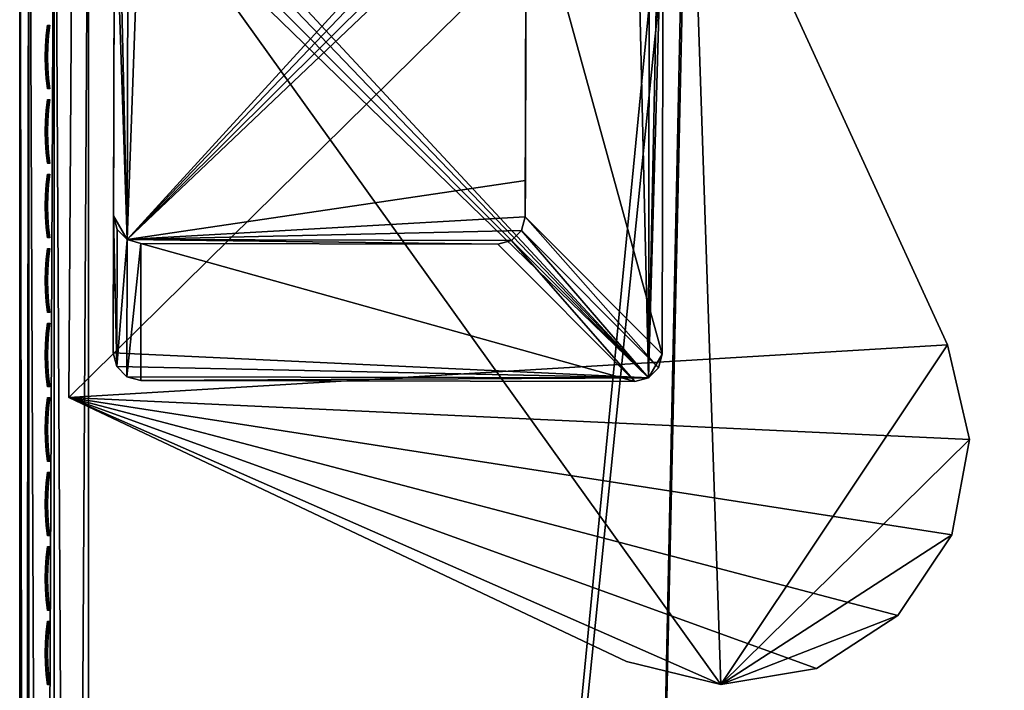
# Model space of a CAD drawing. Header units: inches. Extents: x 0 to 44.3, y -37.9 to 0.3.
# Tile 172 of 256: x 0 to 3.6, y -4.4 to -1.9. Entities that reach past the tile are written whole.
import ezdxf

# ---------------------------------------------------------------- set-up
doc = ezdxf.new("R2010")
doc.units = ezdxf.units.IN
doc.header["$LTSCALE"] = 0.03937
doc.header["$MEASUREMENT"] = 0
for name, color, linetype in [('A-FURN-3-ST', 151, 'Continuous'), ('A-FURN-3-ST-LG', 252, 'Continuous'), ('A-FURN-3-ST-LGHW', 32, 'Continuous'), ('A-FURN-3-STITCH', 15, 'Continuous')]:
    doc.layers.add(name, color=color, linetype=linetype)

msp = doc.modelspace()

# ---------------------------------------------------------------- meshes
at = {"layer": 'A-FURN-3-ST'}
mesh = msp.add_polyface(dxfattribs=at)
corners = [(1.9748, -22.313, 18), (4.6004, -0.9864, 18), (2.4271, -0.8622, 18), (0.2508, -0.8149, 18), (0.2508, -22.2652, 18), (4.6212, -0.7024, 17.9625), (2.4378, -0.5777, 17.9625), (0.251, -0.6004, 17.9788), (0.0482, -0.6206, 17.8773), (0.013, -0.6341, 17.8092), (0.0343, -0.8149, 17.875), (0.0008, -0.8149, 17.75), (0.0008, -0.6491, 17.7337), (0.0008, -0.4897, 17.6853), (0.0741, -0.6146, 17.9071), (0.1258, -0.8149, 17.9665), (0.1959, -0.6016, 17.9728), (0.0008, -22.2652, 17.75), (0.0343, -22.2652, 17.875), (0.1258, -22.2652, 17.9665), (0.2508, -0.2149, 5), (0.2508, -22.8652, 5), (0.1258, -0.2149, 5.0335), (0.1258, -22.8652, 5.0335), (0.0343, -0.2149, 5.125), (0.0343, -22.8652, 5.125), (0.0008, -0.2149, 5.25), (0.0008, -22.8652, 5.25), (4.6432, -0.3879, 5), (1.9486, -22.9124, 5), (2.4485, -0.2626, 5), (0.0008, 0.0351, 5.5), (0.0008, -23.1152, 5.5), (0.0008, 0.0351, 16.9), (0.0008, -23.1152, 16.9), (0.0008, -0.3428, 17.6066)]
mesh.append_faces([[corners[k] for k in face] for face in [(0, 1, 2), (3, 4, 2), (2, 4, 0), (2, 5, 6), (2, 6, 7), (7, 3, 2), (8, 9, 10), (10, 9, 11), (11, 9, 12), (12, 9, 13), (8, 10, 14), (14, 10, 15), (14, 15, 16), (16, 15, 3), (16, 3, 7), (11, 17, 10), (10, 17, 18), (10, 18, 15), (15, 18, 19), (15, 19, 3), (3, 19, 4), (20, 21, 22), (22, 21, 23), (22, 23, 24), (24, 23, 25), (24, 25, 26), (26, 25, 27), (28, 29, 30), (30, 29, 21), (30, 21, 20), (31, 32, 33), (33, 32, 34), (33, 34, 17), (31, 26, 27), (31, 27, 32), (17, 11, 33), (35, 11, 13), (13, 11, 12)]])
mesh = msp.add_polyface(dxfattribs=at)
corners = [(12.1316, -24.1401, 18), (23.5799, -5.5046, 18), (21.5544, -4.7072, 18), (10.4768, -23.6547, 18), (19.5019, -3.9819, 18), (8.8026, -23.2407, 18), (17.4252, -3.3295, 18), (15.3267, -2.7509, 18), (7.1121, -22.899, 18), (13.209, -2.2468, 18), (5.4086, -22.6302, 18), (11.0749, -1.8178, 18), (8.927, -1.4644, 18), (3.6951, -22.4347, 18), (6.7679, -1.1872, 18), (1.9748, -22.313, 18), (4.6004, -0.9864, 18), (19.5919, -3.7118, 17.9625), (17.5055, -3.0564, 17.9625), (19.7478, -3.244, 17.6778), (19.803, -3.0781, 17.45), (17.694, -2.4156, 17.45), (17.6447, -2.5833, 17.6778), (19.6758, -3.4601, 17.8526), (17.5804, -2.8019, 17.8526), (23.8095, -4.9503, 5), (11.9512, -24.7124, 5), (21.764, -4.1451, 5), (10.3215, -24.2342, 5), (19.6914, -3.4126, 5), (8.6727, -23.8265, 5), (17.5942, -2.7538, 5), (15.4751, -2.1696, 5), (7.0079, -23.4899, 5), (13.3366, -1.6605, 5), (5.3303, -23.225, 5), (11.1815, -1.2273, 5), (9.0124, -0.8705, 5), (3.6428, -23.0324, 5), (6.832, -0.5906, 5), (1.9486, -22.9124, 5), (4.6432, -0.3879, 5), (19.7519, -3.2311, 5.0381), (17.6483, -2.5703, 5.0381), (17.6941, -2.4147, 5.1464), (19.8032, -3.0772, 5.1464)]
mesh.append_faces([[corners[k] for k in face] for face in [(0, 1, 2), (0, 2, 3), (3, 2, 4), (3, 4, 5), (5, 4, 6), (5, 6, 7), (5, 7, 8), (8, 7, 9), (8, 9, 10), (10, 9, 11), (10, 11, 12), (10, 12, 13), (13, 12, 14), (13, 14, 15), (15, 14, 16), (4, 17, 6), (6, 17, 18), (6, 18, 7), (19, 20, 21, 22), (23, 19, 22, 24), (17, 23, 24, 18), (25, 26, 27), (27, 28, 29), (29, 28, 30), (29, 30, 31), (31, 30, 32), (32, 30, 33), (32, 33, 34), (34, 33, 35), (34, 35, 36), (36, 35, 37), (37, 35, 38), (37, 38, 39), (39, 38, 40), (39, 40, 41), (29, 31, 42), (42, 31, 43), (42, 43, 44, 45)]])
at = {"layer": 'A-FURN-3-ST-LG'}
mesh = msp.add_polyface(dxfattribs=at)
corners = [(2.2905, -3.2185, 4.7965), (0.4413, -3.2279, 4.7965), (2.2406, -3.2317, 4.7965), (0.3914, -3.2144, 4.7965), (0.3549, -3.1775, 4.7965), (0.3416, -3.1272, 4.7965), (0.3454, -1.329, 4.7965), (0.3588, -1.2791, 4.7965), (0.3955, -1.2426, 4.7965), (0.4455, -1.2293, 4.7965), (2.2438, -1.2331, 4.7965), (2.294, -1.2465, 4.7965), (2.3306, -1.2832, 4.7965), (2.344, -1.3332, 4.7965), (2.3402, -3.1326, 4.7965), (2.3269, -3.1823, 4.7965), (0.3955, -1.2426, 0.0002), (0.4455, -1.2293, 0.0002), (0.3588, -1.2791, 0.0002), (0.3454, -1.329, 0.0002), (1.7441, -1.2321, 0.0002), (1.7943, -1.2455, 0.0002), (1.831, -1.2822, 0.0002), (1.8444, -1.3321, 0.0002), (0.4423, -2.7282, 0.0002), (0.3924, -2.7147, 0.0002), (0.3559, -2.6778, 0.0002), (0.3426, -2.6275, 0.0002), (1.7421, -2.731, 0.0002), (1.7918, -2.7178, 0.0002), (1.8282, -2.6816, 0.0002), (1.8416, -2.6318, 0.0002), (1.8419, -2.4993, 0.0002)]
mesh.append_faces([[corners[k] for k in face] for face in [(16, 9, 17), (16, 8, 9), (6, 18, 19), (6, 7, 18), (10, 17, 9), (10, 20, 17), (11, 20, 10), (11, 21, 20), (12, 21, 11), (12, 22, 21), (13, 22, 12), (13, 23, 22), (3, 24, 1), (3, 25, 24), (4, 25, 3), (4, 26, 25), (27, 4, 5), (27, 26, 4), (5, 19, 27), (5, 6, 19), (2, 24, 28), (2, 1, 24), (29, 2, 28), (29, 0, 2), (30, 0, 29), (30, 15, 0), (31, 15, 30), (31, 14, 15), (23, 14, 31), (23, 13, 14)]])
mesh.append_faces([[corners[k] for k in face] for face in [(0, 1, 2), (18, 8, 16), (25, 28, 24), (25, 22, 23)]], dxfattribs={"vtx0": -1})
mesh.append_faces([[corners[k] for k in face] for face in [(25, 32, 31)]], dxfattribs={"vtx0": -1, "vtx1": -1})
mesh.append_faces([[corners[k] for k in face] for face in [(0, 3, 1), (0, 4, 3), (0, 5, 4), (0, 6, 5), (0, 7, 6), (0, 8, 7), (0, 9, 8), (0, 10, 9), (0, 11, 10), (0, 12, 11), (0, 13, 12), (0, 14, 13), (25, 29, 28), (25, 30, 29), (25, 21, 22), (25, 20, 21), (25, 17, 20), (25, 16, 17), (25, 18, 16), (25, 19, 18), (25, 27, 19)]], dxfattribs={"vtx0": -1, "vtx2": -1})
mesh.append_faces([[corners[k] for k in face] for face in [(23, 31, 32), (25, 23, 32)]], dxfattribs={"vtx1": -1, "vtx2": -1})
mesh.append_faces([[corners[k] for k in face] for face in [(0, 15, 14), (18, 7, 8), (25, 31, 30), (25, 26, 27)]], dxfattribs={"vtx2": -1})
at = {"layer": 'A-FURN-3-ST-LGHW'}
mesh = msp.add_polyface(dxfattribs=at)
corners = [(0.1802, -3.2896, 5.0002), (2.5531, -4.3361, 5.0002), (2.2096, -4.2523, 5.0002), (2.9018, -4.277, 5.0002), (3.1985, -4.0847, 5.0002), (3.3948, -3.7905, 5.0002), (3.4585, -3.4426, 5.0002), (3.3792, -3.0979, 5.0002), (2.4434, -1.056, 5.0002), (0.1949, -1.0412, 5.0002), (2.2096, -4.2523, 4.7504), (2.5531, -4.3361, 4.7504), (2.9018, -4.277, 4.7504), (3.1985, -4.0847, 4.7504), (3.3948, -3.7905, 4.7504), (3.4585, -3.4426, 4.7504), (3.3792, -3.0979, 4.7504), (0.1802, -3.2896, 4.7504), (0.1949, -1.0412, 4.7504), (2.4434, -1.056, 4.7504)]
mesh.append_faces([[corners[k] for k in face] for face in [(2, 10, 1), (10, 11, 1), (1, 11, 3), (11, 12, 3), (3, 12, 4), (12, 13, 4), (4, 13, 5), (13, 14, 5), (5, 14, 6), (14, 15, 6), (7, 6, 16), (6, 15, 16), (8, 7, 19), (7, 16, 19), (17, 10, 0), (10, 2, 0)]])
mesh.append_faces([[corners[k] for k in face] for face in [(2, 1, 0), (10, 17, 11), (9, 8, 18), (0, 9, 17)]], dxfattribs={"vtx1": -1})
mesh.append_faces([[corners[k] for k in face] for face in [(1, 3, 0), (3, 4, 0), (4, 5, 0), (5, 6, 0), (6, 7, 0), (7, 8, 0), (17, 18, 11), (18, 19, 11), (19, 16, 11), (16, 15, 11), (15, 14, 11), (14, 13, 11)]], dxfattribs={"vtx1": -1, "vtx2": -1})
mesh.append_faces([[corners[k] for k in face] for face in [(8, 9, 0), (13, 12, 11), (8, 19, 18), (9, 18, 17)]], dxfattribs={"vtx2": -1})
at = {"layer": 'A-FURN-3-STITCH'}
mesh = msp.add_polyface(dxfattribs=at)
corners = [(0.1101, -1.9327, 17.9558), (0.1058, -1.9712, 17.9615), (0.1011, -1.9712, 17.9637), (0.108, -1.9327, 17.9543), (0.1032, -2.0101, 17.9646), (0.0986, -2.0101, 17.9669), (0.0968, -1.9712, 17.9608), (0.1036, -1.9327, 17.9514), (0.1024, -2.0492, 17.9652), (0.0977, -2.0492, 17.9675), (0.0942, -2.0101, 17.964), (0.0972, -1.9711, 17.9556), (0.1015, -1.9326, 17.9499), (0.1032, -2.0882, 17.9633), (0.0986, -2.0882, 17.9656), (0.0934, -2.0492, 17.9646), (0.0946, -2.01, 17.9588), (0.1058, -2.127, 17.9589), (0.1011, -2.127, 17.9611), (0.0942, -2.0882, 17.9627), (0.0938, -2.0491, 17.9594), (0.1101, -2.1652, 17.9519), (0.1079, -2.1652, 17.9505), (0.0968, -2.127, 17.9582), (0.0946, -2.0881, 17.9575), (0.1036, -2.1651, 17.9476), (0.0972, -2.1269, 17.953), (0.1015, -2.1651, 17.9461)]
mesh.append_faces([[corners[k] for k in face] for face in [(0, 1, 2, 3), (1, 4, 5, 2), (3, 2, 6, 7), (4, 8, 9, 5), (2, 5, 10, 6), (7, 6, 11, 12), (8, 13, 14, 9), (5, 9, 15, 10), (6, 10, 16, 11), (13, 17, 18, 14), (9, 14, 19, 15), (10, 15, 20, 16), (17, 21, 22, 18), (14, 18, 23, 19), (15, 19, 24, 20), (18, 22, 25, 23), (19, 23, 26, 24), (23, 25, 27, 26)]])
mesh = msp.add_polyface(dxfattribs=at)
corners = [(0.1101, -2.2043, 17.9558), (0.1058, -2.2427, 17.9615), (0.1011, -2.2428, 17.9637), (0.108, -2.2042, 17.9543), (0.1032, -2.2816, 17.9646), (0.0986, -2.2816, 17.9669), (0.0968, -2.2427, 17.9608), (0.1036, -2.2042, 17.9514), (0.1024, -2.3207, 17.9652), (0.0977, -2.3207, 17.9675), (0.0942, -2.2816, 17.964), (0.0972, -2.2426, 17.9556), (0.1015, -2.2042, 17.9499), (0.1032, -2.3597, 17.9633), (0.0986, -2.3598, 17.9656), (0.0934, -2.3207, 17.9646), (0.0946, -2.2815, 17.9588), (0.1058, -2.3985, 17.9589), (0.1011, -2.3985, 17.9611), (0.0942, -2.3597, 17.9627), (0.0938, -2.3206, 17.9594), (0.1101, -2.4367, 17.9519), (0.1079, -2.4367, 17.9505), (0.0968, -2.3985, 17.9582), (0.0946, -2.3596, 17.9575), (0.1036, -2.4367, 17.9476), (0.0972, -2.3984, 17.953), (0.1015, -2.4366, 17.9461)]
mesh.append_faces([[corners[k] for k in face] for face in [(0, 1, 2, 3), (1, 4, 5, 2), (3, 2, 6, 7), (4, 8, 9, 5), (2, 5, 10, 6), (7, 6, 11, 12), (8, 13, 14, 9), (5, 9, 15, 10), (6, 10, 16, 11), (13, 17, 18, 14), (9, 14, 19, 15), (10, 15, 20, 16), (17, 21, 22, 18), (14, 18, 23, 19), (15, 19, 24, 20), (18, 22, 25, 23), (19, 23, 26, 24), (23, 25, 27, 26)]])
mesh = msp.add_polyface(dxfattribs=at)
corners = [(0.1101, -2.4758, 17.9558), (0.1058, -2.5142, 17.9615), (0.1011, -2.5143, 17.9637), (0.108, -2.4758, 17.9543), (0.1032, -2.5531, 17.9646), (0.0986, -2.5532, 17.9669), (0.0968, -2.5142, 17.9608), (0.1036, -2.4757, 17.9514), (0.1024, -2.5922, 17.9652), (0.0977, -2.5923, 17.9675), (0.0942, -2.5531, 17.964), (0.0972, -2.5141, 17.9556), (0.1015, -2.4757, 17.9499), (0.1032, -2.6313, 17.9633), (0.0986, -2.6313, 17.9656), (0.0934, -2.5922, 17.9646), (0.0946, -2.553, 17.9588), (0.1058, -2.67, 17.9589), (0.1011, -2.6701, 17.9611), (0.0942, -2.6313, 17.9627), (0.0938, -2.5921, 17.9594), (0.1101, -2.7083, 17.9519), (0.1079, -2.7082, 17.9505), (0.0968, -2.67, 17.9582), (0.0946, -2.6312, 17.9575), (0.1036, -2.7082, 17.9476), (0.0972, -2.6699, 17.953), (0.1015, -2.7082, 17.9461)]
mesh.append_faces([[corners[k] for k in face] for face in [(0, 1, 2, 3), (1, 4, 5, 2), (3, 2, 6, 7), (4, 8, 9, 5), (2, 5, 10, 6), (7, 6, 11, 12), (8, 13, 14, 9), (5, 9, 15, 10), (6, 10, 16, 11), (13, 17, 18, 14), (9, 14, 19, 15), (10, 15, 20, 16), (17, 21, 22, 18), (14, 18, 23, 19), (15, 19, 24, 20), (18, 22, 25, 23), (19, 23, 26, 24), (23, 25, 27, 26)]])
mesh = msp.add_polyface(dxfattribs=at)
corners = [(0.1101, -2.7473, 17.9558), (0.1058, -2.7858, 17.9615), (0.1011, -2.7858, 17.9637), (0.108, -2.7473, 17.9543), (0.1032, -2.8247, 17.9646), (0.0986, -2.8247, 17.9669), (0.0968, -2.7858, 17.9608), (0.1036, -2.7473, 17.9514), (0.1024, -2.8638, 17.9652), (0.0977, -2.8638, 17.9675), (0.0942, -2.8247, 17.964), (0.0972, -2.7857, 17.9556), (0.1015, -2.7472, 17.9499), (0.1032, -2.9028, 17.9633), (0.0986, -2.9028, 17.9656), (0.0934, -2.8637, 17.9646), (0.0946, -2.8246, 17.9588), (0.1058, -2.9416, 17.9589), (0.1011, -2.9416, 17.9611), (0.0942, -2.9028, 17.9627), (0.0938, -2.8637, 17.9594), (0.1101, -2.9798, 17.9519), (0.1079, -2.9798, 17.9505), (0.0968, -2.9415, 17.9582), (0.0946, -2.9027, 17.9575), (0.1036, -2.9797, 17.9476), (0.0972, -2.9415, 17.953), (0.1015, -2.9797, 17.9461)]
mesh.append_faces([[corners[k] for k in face] for face in [(0, 1, 2, 3), (1, 4, 5, 2), (3, 2, 6, 7), (4, 8, 9, 5), (2, 5, 10, 6), (7, 6, 11, 12), (8, 13, 14, 9), (5, 9, 15, 10), (6, 10, 16, 11), (13, 17, 18, 14), (9, 14, 19, 15), (10, 15, 20, 16), (17, 21, 22, 18), (14, 18, 23, 19), (15, 19, 24, 20), (18, 22, 25, 23), (19, 23, 26, 24), (23, 25, 27, 26)]])
mesh = msp.add_polyface(dxfattribs=at)
corners = [(0.1101, -3.0189, 17.9558), (0.1058, -3.0573, 17.9615), (0.1011, -3.0573, 17.9637), (0.108, -3.0188, 17.9543), (0.1032, -3.0962, 17.9646), (0.0986, -3.0962, 17.9669), (0.0968, -3.0573, 17.9608), (0.1036, -3.0188, 17.9514), (0.1024, -3.1353, 17.9652), (0.0977, -3.1353, 17.9675), (0.0942, -3.0962, 17.964), (0.0972, -3.0572, 17.9556), (0.1015, -3.0188, 17.9499), (0.1032, -3.1743, 17.9633), (0.0986, -3.1744, 17.9656), (0.0934, -3.1353, 17.9646), (0.0946, -3.0961, 17.9588), (0.1058, -3.2131, 17.9589), (0.1011, -3.2131, 17.9611), (0.0942, -3.1743, 17.9627), (0.0938, -3.1352, 17.9594), (0.1101, -3.2513, 17.9519), (0.1079, -3.2513, 17.9505), (0.0968, -3.2131, 17.9582), (0.0946, -3.1742, 17.9575), (0.1036, -3.2513, 17.9476), (0.0972, -3.213, 17.953), (0.1015, -3.2512, 17.9461)]
mesh.append_faces([[corners[k] for k in face] for face in [(0, 1, 2, 3), (1, 4, 5, 2), (3, 2, 6, 7), (4, 8, 9, 5), (2, 5, 10, 6), (7, 6, 11, 12), (8, 13, 14, 9), (5, 9, 15, 10), (6, 10, 16, 11), (13, 17, 18, 14), (9, 14, 19, 15), (10, 15, 20, 16), (17, 21, 22, 18), (14, 18, 23, 19), (15, 19, 24, 20), (18, 22, 25, 23), (19, 23, 26, 24), (23, 25, 27, 26)]])
mesh = msp.add_polyface(dxfattribs=at)
corners = [(0.1101, -3.2904, 17.9558), (0.1058, -3.3288, 17.9615), (0.1011, -3.3289, 17.9637), (0.108, -3.2904, 17.9543), (0.1032, -3.3677, 17.9646), (0.0986, -3.3678, 17.9669), (0.0968, -3.3288, 17.9608), (0.1036, -3.2903, 17.9514), (0.1024, -3.4068, 17.9652), (0.0977, -3.4068, 17.9675), (0.0942, -3.3677, 17.964), (0.0972, -3.3287, 17.9556), (0.1015, -3.2903, 17.9499), (0.1032, -3.4459, 17.9633), (0.0986, -3.4459, 17.9656), (0.0934, -3.4068, 17.9646), (0.0946, -3.3676, 17.9588), (0.1058, -3.4846, 17.9589), (0.1011, -3.4847, 17.9611), (0.0942, -3.4458, 17.9627), (0.0938, -3.4067, 17.9594), (0.1101, -3.5229, 17.9519), (0.1079, -3.5228, 17.9505), (0.0968, -3.4846, 17.9582), (0.0946, -3.4458, 17.9575), (0.1036, -3.5228, 17.9476), (0.0972, -3.4845, 17.953), (0.1015, -3.5228, 17.9461)]
mesh.append_faces([[corners[k] for k in face] for face in [(0, 1, 2, 3), (1, 4, 5, 2), (3, 2, 6, 7), (4, 8, 9, 5), (2, 5, 10, 6), (7, 6, 11, 12), (8, 13, 14, 9), (5, 9, 15, 10), (6, 10, 16, 11), (13, 17, 18, 14), (9, 14, 19, 15), (10, 15, 20, 16), (17, 21, 22, 18), (14, 18, 23, 19), (15, 19, 24, 20), (18, 22, 25, 23), (19, 23, 26, 24), (23, 25, 27, 26)]])
mesh = msp.add_polyface(dxfattribs=at)
corners = [(0.1101, -3.5619, 17.9558), (0.1058, -3.6004, 17.9615), (0.1011, -3.6004, 17.9637), (0.108, -3.5619, 17.9543), (0.1032, -3.6393, 17.9646), (0.0986, -3.6393, 17.9669), (0.0968, -3.6004, 17.9608), (0.1036, -3.5618, 17.9514), (0.1024, -3.6783, 17.9652), (0.0977, -3.6784, 17.9675), (0.0942, -3.6392, 17.964), (0.0972, -3.6003, 17.9556), (0.1015, -3.5618, 17.9499), (0.1032, -3.7174, 17.9633), (0.0986, -3.7174, 17.9656), (0.0934, -3.6783, 17.9646), (0.0946, -3.6392, 17.9588), (0.1058, -3.7561, 17.9589), (0.1011, -3.7562, 17.9611), (0.0942, -3.7174, 17.9627), (0.0938, -3.6782, 17.9594), (0.1101, -3.7944, 17.9519), (0.1079, -3.7944, 17.9505), (0.0968, -3.7561, 17.9582), (0.0946, -3.7173, 17.9575), (0.1036, -3.7943, 17.9476), (0.0972, -3.7561, 17.953), (0.1015, -3.7943, 17.9461)]
mesh.append_faces([[corners[k] for k in face] for face in [(0, 1, 2, 3), (1, 4, 5, 2), (3, 2, 6, 7), (4, 8, 9, 5), (2, 5, 10, 6), (7, 6, 11, 12), (8, 13, 14, 9), (5, 9, 15, 10), (6, 10, 16, 11), (13, 17, 18, 14), (9, 14, 19, 15), (10, 15, 20, 16), (17, 21, 22, 18), (14, 18, 23, 19), (15, 19, 24, 20), (18, 22, 25, 23), (19, 23, 26, 24), (23, 25, 27, 26)]])
mesh = msp.add_polyface(dxfattribs=at)
corners = [(0.1101, -3.8334, 17.9558), (0.1058, -3.8719, 17.9615), (0.1011, -3.8719, 17.9637), (0.108, -3.8334, 17.9543), (0.1032, -3.9108, 17.9646), (0.0986, -3.9108, 17.9669), (0.0968, -3.8719, 17.9608), (0.1036, -3.8334, 17.9514), (0.1024, -3.9499, 17.9652), (0.0977, -3.9499, 17.9675), (0.0942, -3.9108, 17.964), (0.0972, -3.8718, 17.9556), (0.1015, -3.8333, 17.9499), (0.1032, -3.9889, 17.9633), (0.0986, -3.989, 17.9656), (0.0934, -3.9499, 17.9646), (0.0946, -3.9107, 17.9588), (0.1058, -4.0277, 17.9589), (0.1011, -4.0277, 17.9611), (0.0942, -3.9889, 17.9627), (0.0938, -3.9498, 17.9594), (0.1101, -4.0659, 17.9519), (0.1079, -4.0659, 17.9505), (0.0968, -4.0277, 17.9582), (0.0946, -3.9888, 17.9575), (0.1036, -4.0658, 17.9476), (0.0972, -4.0276, 17.953), (0.1015, -4.0658, 17.9461)]
mesh.append_faces([[corners[k] for k in face] for face in [(0, 1, 2, 3), (1, 4, 5, 2), (3, 2, 6, 7), (4, 8, 9, 5), (2, 5, 10, 6), (7, 6, 11, 12), (8, 13, 14, 9), (5, 9, 15, 10), (6, 10, 16, 11), (13, 17, 18, 14), (9, 14, 19, 15), (10, 15, 20, 16), (17, 21, 22, 18), (14, 18, 23, 19), (15, 19, 24, 20), (18, 22, 25, 23), (19, 23, 26, 24), (23, 25, 27, 26)]])
mesh = msp.add_polyface(dxfattribs=at)
corners = [(0.1101, -4.105, 17.9558), (0.1058, -4.1434, 17.9615), (0.1011, -4.1435, 17.9637), (0.108, -4.1049, 17.9543), (0.1032, -4.1823, 17.9646), (0.0986, -4.1824, 17.9669), (0.0968, -4.1434, 17.9608), (0.1036, -4.1049, 17.9514), (0.1024, -4.2214, 17.9652), (0.0977, -4.2214, 17.9675), (0.0942, -4.1823, 17.964), (0.0972, -4.1433, 17.9556), (0.1015, -4.1049, 17.9499), (0.1032, -4.2604, 17.9633), (0.0986, -4.2605, 17.9656), (0.0934, -4.2214, 17.9646), (0.0946, -4.1822, 17.9588), (0.1058, -4.2992, 17.9589), (0.1011, -4.2992, 17.9611), (0.0942, -4.2604, 17.9627), (0.0938, -4.2213, 17.9594), (0.1101, -4.3374, 17.9519), (0.1079, -4.3374, 17.9505), (0.0968, -4.2992, 17.9582), (0.0946, -4.2603, 17.9575), (0.1036, -4.3374, 17.9476), (0.0972, -4.2991, 17.953), (0.1015, -4.3374, 17.9461)]
mesh.append_faces([[corners[k] for k in face] for face in [(0, 1, 2, 3), (1, 4, 5, 2), (3, 2, 6, 7), (4, 8, 9, 5), (2, 5, 10, 6), (7, 6, 11, 12), (8, 13, 14, 9), (5, 9, 15, 10), (6, 10, 16, 11), (13, 17, 18, 14), (9, 14, 19, 15), (10, 15, 20, 16), (17, 21, 22, 18), (14, 18, 23, 19), (15, 19, 24, 20), (18, 22, 25, 23), (19, 23, 26, 24), (23, 25, 27, 26)]])

doc.saveas('drawing.dxf')
